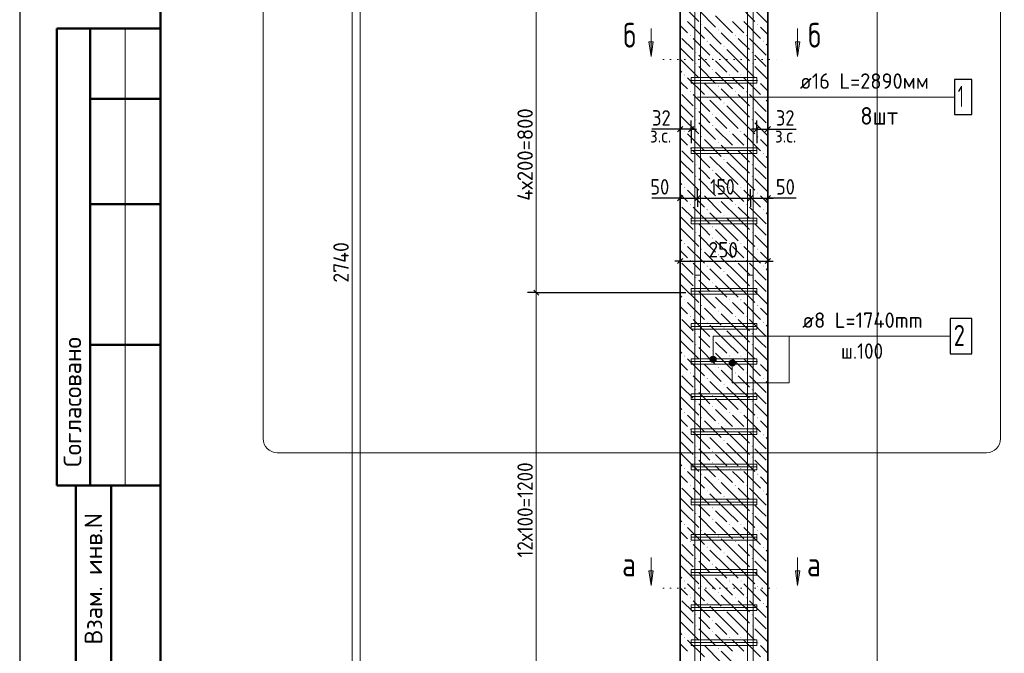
# Model space of a CAD drawing. Header units: millimetres. Extents: x 0 to 50400, y 0 to 35640.
# Tile 2 of 16: x 0 to 16800, y 7932 to 18750. Entities that reach past the tile are written whole.
import ezdxf

# ---------------------------------------------------------------- set-up
doc = ezdxf.new("R2010")
doc.units = ezdxf.units.MM
doc.linetypes.add('______2', pattern=[324, 240, -84])
doc.linetypes.add('______9', pattern=[120, 0, -120])
for name, color, linetype, lineweight in [('Standard', 7, 'Continuous', 25), ('Выпуски арматуры Г-обр.', 52, 'Continuous', 25), ('ЖБ Пилон', 7, 'Continuous', 35), ('Общий01', 7, 'Continuous', 13), ('Позиционная метка диаметр_ шаг', 7, 'Continuous', 13), ('Позиционная метка линия выноска', 7, 'Continuous', 13), ('Размерная линия_ общее', 7, 'Continuous', 13), ('Узлы символ', 7, 'Continuous', 25)]:
    doc.layers.add(name, color=color, linetype=linetype, lineweight=lineweight)
doc.layers.add('Размерная выноска', color=7, linetype='Continuous')
doc.layers.add('Стена фоновая арматура Х1', color=7, linetype='______2', true_color=0xa0a0a0)
doc.layers.add('Стена Хомут', color=7, linetype='______2', true_color=0xa0a0a0)
doc.styles.add('ISOCPEUR', font='txt')

msp = doc.modelspace()

# ---------------------------------------------------------------- hatches: boundary and pattern name
at = {"layer": 'ЖБ Пилон', "linetype": 'Continuous', "lineweight": 18, "transparency": 33554687}
for points in [[(11626, 18671), (11634, 18679), (11641, 18671), (11634, 18663)], [(12586, 18671), (12594, 18679), (12601, 18671), (12594, 18663)], [(11434, 18479), (11442, 18487), (11449, 18479), (11442, 18471)], [(11914, 18575), (11922, 18583), (11929, 18575), (11922, 18567)], [(12202, 18479), (12210, 18487), (12217, 18479), (12210, 18471)], [(12394, 18479), (12402, 18487), (12409, 18479), (12402, 18471)], [(11722, 18383), (11730, 18391), (11737, 18383), (11730, 18375)], [(12682, 18383), (12690, 18391), (12697, 18383), (12690, 18375)], [(11530, 18191), (11538, 18199), (11545, 18191), (11538, 18183)], [(12010, 18287), (12018, 18295), (12025, 18287), (12018, 18279)], [(12490, 18191), (12498, 18199), (12505, 18191), (12498, 18183)], [(11530, 17999), (11538, 18007), (11545, 17999), (11538, 17991)], [(11818, 18095), (11826, 18103), (11833, 18095), (11826, 18087)], [(12490, 17999), (12498, 18007), (12505, 17999), (12498, 17991)], [(11338, 17807), (11346, 17815), (11353, 17807), (11346, 17799)], [(11818, 17903), (11826, 17911), (11833, 17903), (11826, 17895)], [(12106, 17807), (12114, 17815), (12121, 17807), (12114, 17799)], [(12298, 17807), (12306, 17815), (12313, 17807), (12306, 17799)], [(11626, 17711), (11634, 17719), (11641, 17711), (11634, 17703)], [(12586, 17711), (12594, 17719), (12601, 17711), (12594, 17703)], [(11434, 17519), (11442, 17527), (11449, 17519), (11442, 17511)], [(11914, 17615), (11922, 17623), (11929, 17615), (11922, 17607)], [(12202, 17519), (12210, 17527), (12217, 17519), (12210, 17511)], [(12394, 17519), (12402, 17527), (12409, 17519), (12402, 17511)], [(11722, 17423), (11730, 17431), (11737, 17423), (11730, 17415)], [(12010, 17327), (12018, 17335), (12025, 17327), (12018, 17319)], [(12682, 17423), (12690, 17431), (12697, 17423), (12690, 17415)], [(11530, 17231), (11538, 17239), (11545, 17231), (11538, 17223)], [(11818, 17135), (11826, 17143), (11833, 17135), (11826, 17127)], [(12490, 17231), (12498, 17239), (12505, 17231), (12498, 17223)], [(11530, 17039), (11538, 17047), (11545, 17039), (11538, 17031)], [(12490, 17039), (12498, 17047), (12505, 17039), (12498, 17031)], [(11338, 16847), (11346, 16855), (11353, 16847), (11346, 16839)], [(11818, 16943), (11826, 16951), (11833, 16943), (11826, 16935)], [(12106, 16847), (12114, 16855), (12121, 16847), (12114, 16839)], [(12298, 16847), (12306, 16855), (12313, 16847), (12306, 16839)], [(11626, 16751), (11634, 16759), (11641, 16751), (11634, 16743)], [(11914, 16655), (11922, 16663), (11929, 16655), (11922, 16647)], [(12586, 16751), (12594, 16759), (12601, 16751), (12594, 16743)], [(11434, 16559), (11442, 16567), (11449, 16559), (11442, 16551)], [(11722, 16463), (11730, 16471), (11737, 16463), (11730, 16455)], [(12202, 16559), (12210, 16567), (12217, 16559), (12210, 16551)], [(12394, 16559), (12402, 16567), (12409, 16559), (12402, 16551)], [(12682, 16463), (12690, 16471), (12697, 16463), (12690, 16455)], [(12010, 16367), (12018, 16375), (12025, 16367), (12018, 16359)], [(11530, 16271), (11538, 16279), (11545, 16271), (11538, 16263)], [(11818, 16175), (11826, 16183), (11833, 16175), (11826, 16167)], [(12490, 16271), (12498, 16279), (12505, 16271), (12498, 16263)], [(11530, 16079), (11538, 16087), (11545, 16079), (11538, 16071)], [(11818, 15983), (11826, 15991), (11833, 15983), (11826, 15975)], [(12490, 16079), (12498, 16087), (12505, 16079), (12498, 16071)], [(11338, 15887), (11346, 15895), (11353, 15887), (11346, 15879)], [(11626, 15791), (11634, 15799), (11641, 15791), (11634, 15783)], [(12106, 15887), (12114, 15895), (12121, 15887), (12114, 15879)], [(12298, 15887), (12306, 15895), (12313, 15887), (12306, 15879)], [(12586, 15791), (12594, 15799), (12601, 15791), (12594, 15783)], [(11914, 15695), (11922, 15703), (11929, 15695), (11922, 15687)], [(11434, 15599), (11442, 15607), (11449, 15599), (11442, 15591)], [(11722, 15503), (11730, 15511), (11737, 15503), (11730, 15495)], [(12202, 15599), (12210, 15607), (12217, 15599), (12210, 15591)], [(12394, 15599), (12402, 15607), (12409, 15599), (12402, 15591)], [(12682, 15503), (12690, 15511), (12697, 15503), (12690, 15495)], [(11530, 15311), (11538, 15319), (11545, 15311), (11538, 15303)], [(12010, 15407), (12018, 15415), (12025, 15407), (12018, 15399)], [(12490, 15311), (12498, 15319), (12505, 15311), (12498, 15303)], [(11530, 15119), (11538, 15127), (11545, 15119), (11538, 15111)], [(11818, 15215), (11826, 15223), (11833, 15215), (11826, 15207)], [(12490, 15119), (12498, 15127), (12505, 15119), (12498, 15111)], [(11818, 15023), (11826, 15031), (11833, 15023), (11826, 15015)], [(11338, 14927), (11346, 14935), (11353, 14927), (11346, 14919)], [(11626, 14831), (11634, 14839), (11641, 14831), (11634, 14823)], [(12106, 14927), (12114, 14935), (12121, 14927), (12114, 14919)], [(12298, 14927), (12306, 14935), (12313, 14927), (12306, 14919)], [(12586, 14831), (12594, 14839), (12601, 14831), (12594, 14823)], [(11434, 14639), (11442, 14647), (11449, 14639), (11442, 14631)], [(11914, 14735), (11922, 14743), (11929, 14735), (11922, 14727)], [(12202, 14639), (12210, 14647), (12217, 14639), (12210, 14631)], [(12394, 14639), (12402, 14647), (12409, 14639), (12402, 14631)], [(11722, 14543), (11730, 14551), (11737, 14543), (11730, 14535)], [(12010, 14447), (12018, 14455), (12025, 14447), (12018, 14439)], [(12682, 14543), (12690, 14551), (12697, 14543), (12690, 14535)], [(11530, 14351), (11538, 14359), (11545, 14351), (11538, 14343)], [(12490, 14351), (12498, 14359), (12505, 14351), (12498, 14343)], [(11530, 14159), (11538, 14167), (11545, 14159), (11538, 14151)], [(11818, 14255), (11826, 14263), (11833, 14255), (11826, 14247)], [(12490, 14159), (12498, 14167), (12505, 14159), (12498, 14151)], [(11338, 13967), (11346, 13975), (11353, 13967), (11346, 13959)], [(11818, 14063), (11826, 14071), (11833, 14063), (11826, 14055)], [(12106, 13967), (12114, 13975), (12121, 13967), (12114, 13959)], [(12298, 13967), (12306, 13975), (12313, 13967), (12306, 13959)], [(11626, 13871), (11634, 13879), (11641, 13871), (11634, 13863)], [(11914, 13775), (11922, 13783), (11929, 13775), (11922, 13767)], [(12586, 13871), (12594, 13879), (12601, 13871), (12594, 13863)], [(11434, 13679), (11442, 13687), (11449, 13679), (11442, 13671)], [(12202, 13679), (12210, 13687), (12217, 13679), (12210, 13671)], [(12394, 13679), (12402, 13687), (12409, 13679), (12402, 13671)], [(11722, 13583), (11730, 13591), (11737, 13583), (11730, 13575)], [(12010, 13487), (12018, 13495), (12025, 13487), (12018, 13479)], [(12682, 13583), (12690, 13591), (12697, 13583), (12690, 13575)], [(11530, 13391), (11538, 13399), (11545, 13391), (11538, 13383)], [(11818, 13295), (11826, 13303), (11833, 13295), (11826, 13287)], [(12490, 13391), (12498, 13399), (12505, 13391), (12498, 13383)], [(11530, 13199), (11538, 13207), (11545, 13199), (11538, 13191)], [(11818, 13103), (11826, 13111), (11833, 13103), (11826, 13095)], [(12490, 13199), (12498, 13207), (12505, 13199), (12498, 13191)], [(11338, 13007), (11346, 13015), (11353, 13007), (11346, 12999)], [(12106, 13007), (12114, 13015), (12121, 13007), (12114, 12999)], [(12298, 13007), (12306, 13015), (12313, 13007), (12306, 12999)], [(11626, 12911), (11634, 12919), (11641, 12911), (11634, 12903)], [(11914, 12815), (11922, 12823), (11929, 12815), (11922, 12807)], [(12586, 12911), (12594, 12919), (12601, 12911), (12594, 12903)], [(11434, 12719), (11442, 12727), (11449, 12719), (11442, 12711)], [(11722, 12623), (11730, 12631), (11737, 12623), (11730, 12615)], [(12202, 12719), (12210, 12727), (12217, 12719), (12210, 12711)], [(12394, 12719), (12402, 12727), (12409, 12719), (12402, 12711)], [(12682, 12623), (12690, 12631), (12697, 12623), (12690, 12615)], [(11530, 12431), (11538, 12439), (11545, 12431), (11538, 12423)], [(12010, 12527), (12018, 12535), (12025, 12527), (12018, 12519)], [(12490, 12431), (12498, 12439), (12505, 12431), (12498, 12423)], [(11818, 12335), (11826, 12343), (11833, 12335), (11826, 12327)], [(11530, 12239), (11538, 12247), (11545, 12239), (11538, 12231)], [(11818, 12143), (11826, 12151), (11833, 12143), (11826, 12135)], [(12490, 12239), (12498, 12247), (12505, 12239), (12498, 12231)], [(11338, 12047), (11346, 12055), (11353, 12047), (11346, 12039)], [(11626, 11951), (11634, 11959), (11641, 11951), (11634, 11943)], [(12106, 12047), (12114, 12055), (12121, 12047), (12114, 12039)], [(12298, 12047), (12306, 12055), (12313, 12047), (12306, 12039)], [(12586, 11951), (12594, 11959), (12601, 11951), (12594, 11943)], [(11434, 11759), (11442, 11767), (11449, 11759), (11442, 11751)], [(11914, 11855), (11922, 11863), (11929, 11855), (11922, 11847)], [(12202, 11759), (12210, 11767), (12217, 11759), (12210, 11751)], [(12394, 11759), (12402, 11767), (12409, 11759), (12402, 11751)], [(11722, 11663), (11730, 11671), (11737, 11663), (11730, 11655)], [(12682, 11663), (12690, 11671), (12697, 11663), (12690, 11655)], [(11530, 11471), (11538, 11479), (11545, 11471), (11538, 11463)], [(12010, 11567), (12018, 11575), (12025, 11567), (12018, 11559)], [(12490, 11471), (12498, 11479), (12505, 11471), (12498, 11463)], [(11530, 11279), (11538, 11287), (11545, 11279), (11538, 11271)], [(11818, 11375), (11826, 11383), (11833, 11375), (11826, 11367)], [(12490, 11279), (12498, 11287), (12505, 11279), (12498, 11271)], [(11338, 11087), (11346, 11095), (11353, 11087), (11346, 11079)], [(11818, 11183), (11826, 11191), (11833, 11183), (11826, 11175)], [(12106, 11087), (12114, 11095), (12121, 11087), (12114, 11079)], [(12298, 11087), (12306, 11095), (12313, 11087), (12306, 11079)], [(11626, 10991), (11634, 10999), (11641, 10991), (11634, 10983)], [(12586, 10991), (12594, 10999), (12601, 10991), (12594, 10983)], [(11434, 10799), (11442, 10807), (11449, 10799), (11442, 10791)], [(11914, 10895), (11922, 10903), (11929, 10895), (11922, 10887)], [(12202, 10799), (12210, 10807), (12217, 10799), (12210, 10791)], [(12394, 10799), (12402, 10807), (12409, 10799), (12402, 10791)], [(11722, 10703), (11730, 10711), (11737, 10703), (11730, 10695)], [(12010, 10607), (12018, 10615), (12025, 10607), (12018, 10599)], [(12682, 10703), (12690, 10711), (12697, 10703), (12690, 10695)], [(11530, 10511), (11538, 10519), (11545, 10511), (11538, 10503)], [(11818, 10415), (11826, 10423), (11833, 10415), (11826, 10407)], [(12490, 10511), (12498, 10519), (12505, 10511), (12498, 10503)], [(11530, 10319), (11538, 10327), (11545, 10319), (11538, 10311)], [(12490, 10319), (12498, 10327), (12505, 10319), (12498, 10311)], [(11338, 10127), (11346, 10135), (11353, 10127), (11346, 10119)], [(11818, 10223), (11826, 10231), (11833, 10223), (11826, 10215)], [(12106, 10127), (12114, 10135), (12121, 10127), (12114, 10119)], [(12298, 10127), (12306, 10135), (12313, 10127), (12306, 10119)], [(11626, 10031), (11634, 10039), (11641, 10031), (11634, 10023)], [(11914, 9935), (11922, 9943), (11929, 9935), (11922, 9927)], [(12586, 10031), (12594, 10039), (12601, 10031), (12594, 10023)], [(11434, 9839), (11442, 9847), (11449, 9839), (11442, 9831)], [(11722, 9743), (11730, 9751), (11737, 9743), (11730, 9735)], [(12202, 9839), (12210, 9847), (12217, 9839), (12210, 9831)], [(12394, 9839), (12402, 9847), (12409, 9839), (12402, 9831)], [(12682, 9743), (12690, 9751), (12697, 9743), (12690, 9735)], [(12010, 9647), (12018, 9655), (12025, 9647), (12018, 9639)], [(11530, 9551), (11538, 9559), (11545, 9551), (11538, 9543)], [(11818, 9455), (11826, 9463), (11833, 9455), (11826, 9447)], [(12490, 9551), (12498, 9559), (12505, 9551), (12498, 9543)], [(11530, 9359), (11538, 9367), (11545, 9359), (11538, 9351)], [(11818, 9263), (11826, 9271), (11833, 9263), (11826, 9255)], [(12490, 9359), (12498, 9367), (12505, 9359), (12498, 9351)], [(11338, 9167), (11346, 9175), (11353, 9167), (11346, 9159)], [(11626, 9071), (11634, 9079), (11641, 9071), (11634, 9063)], [(12106, 9167), (12114, 9175), (12121, 9167), (12114, 9159)], [(12298, 9167), (12306, 9175), (12313, 9167), (12306, 9159)], [(12586, 9071), (12594, 9079), (12601, 9071), (12594, 9063)], [(11914, 8975), (11922, 8983), (11929, 8975), (11922, 8967)], [(11434, 8879), (11442, 8887), (11449, 8879), (11442, 8871)], [(11722, 8783), (11730, 8791), (11737, 8783), (11730, 8775)], [(12202, 8879), (12210, 8887), (12217, 8879), (12210, 8871)], [(12394, 8879), (12402, 8887), (12409, 8879), (12402, 8871)], [(12682, 8783), (12690, 8791), (12697, 8783), (12690, 8775)], [(11530, 8591), (11538, 8599), (11545, 8591), (11538, 8583)], [(12010, 8687), (12018, 8695), (12025, 8687), (12018, 8679)], [(12490, 8591), (12498, 8599), (12505, 8591), (12498, 8583)], [(11530, 8399), (11538, 8407), (11545, 8399), (11538, 8391)], [(11818, 8495), (11826, 8503), (11833, 8495), (11826, 8487)], [(12490, 8399), (12498, 8407), (12505, 8399), (12498, 8391)], [(11818, 8303), (11826, 8311), (11833, 8303), (11826, 8295)], [(11338, 8207), (11346, 8215), (11353, 8207), (11346, 8199)], [(11626, 8111), (11634, 8119), (11641, 8111), (11634, 8103)], [(12106, 8207), (12114, 8215), (12121, 8207), (12114, 8199)], [(12298, 8207), (12306, 8215), (12313, 8207), (12306, 8199)], [(12586, 8111), (12594, 8119), (12601, 8111), (12594, 8103)], [(11914, 8015), (11922, 8023), (11929, 8015), (11922, 8007)]]:
    msp.add_hatch(color=7, dxfattribs=at).paths.add_polyline_path(points, flags=16)
at = {"layer": 'Позиционная метка линия выноска', "linetype": 'Continuous', "lineweight": 13, "transparency": 33554687}
for points in [[(11878, 12977), (11785, 12977), (11777, 12950)], [(11878, 12977), (11777, 12950), (11885, 12950)], [(11885, 12950), (11777, 12950), (11785, 12923)], [(11858, 12996), (11804, 12996), (11785, 12977)], [(11858, 12996), (11785, 12977), (11878, 12977)], [(11885, 12950), (11785, 12923), (11878, 12923)], [(11804, 12996), (11858, 12996), (11831, 13004)], [(12131, 12936), (12185, 12936), (12158, 12944)], [(11878, 12923), (11785, 12923), (11804, 12903)], [(11878, 12923), (11804, 12903), (11858, 12903)], [(11858, 12903), (11804, 12903), (11831, 12896)], [(12104, 12890), (12212, 12890), (12205, 12917)], [(12104, 12890), (12205, 12917), (12112, 12917)], [(12112, 12863), (12212, 12890), (12104, 12890)], [(12112, 12917), (12205, 12917), (12185, 12936)], [(12112, 12917), (12185, 12936), (12131, 12936)], [(12112, 12863), (12205, 12863), (12212, 12890)], [(12131, 12843), (12205, 12863), (12112, 12863)], [(12131, 12843), (12185, 12843), (12205, 12863)], [(12185, 12843), (12131, 12843), (12158, 12836)]]:
    msp.add_hatch(color=7, dxfattribs=at).paths.add_polyline_path(points)
at = {"layer": 'Узлы символ', "linetype": 'Continuous', "lineweight": 13, "transparency": 33554687}
for points in [[(10809, 18372), (10773, 18120), (10737, 18372)], [(13310, 18372), (13274, 18120), (13238, 18372)], [(10809, 9342), (10773, 9090), (10737, 9342)], [(13310, 9342), (13274, 9090), (13238, 9342)]]:
    msp.add_hatch(color=7, dxfattribs=at).paths.add_polyline_path(points, flags=16)

# ---------------------------------------------------------------- linework, layer by layer
at = {"layer": 'Standard', "color": 7, "linetype": 'Continuous', "lineweight": 25, "transparency": 33554687}
for p, q in [((2400, 35040), (2400, 1270)), ((11312, 16926), (11222, 16836)), ((11504, 16926), (11414, 16836)), ((12530, 16836), (12620, 16926)), ((12722, 16836), (12812, 16926)), ((11222, 15659), (11312, 15749)), ((11522, 15659), (11612, 15749)), ((12422, 15659), (12512, 15749)), ((12722, 15659), (12812, 15749)), ((11222, 14585), (11312, 14675)), ((12722, 14585), (12812, 14675))]:
    msp.add_line(p, q, dxfattribs=at)
at = {"layer": 'Standard', "color": 7, "linetype": 'Continuous', "lineweight": 50, "transparency": 33554687}
for p, q in [((7, 18600), (0, 18600)), ((2400, 18600), (632, 18600)), ((632, 18600), (632, 10800)), ((632, 18600), (632, 10800)), ((1200, 18600), (1200, 10800)), ((2400, 17400), (1200, 17400)), ((2400, 15600), (1200, 15600)), ((2400, 13200), (1200, 13200)), ((0, 10800), (7, 10800)), ((632, 10800), (2400, 10800)), ((960, 600), (960, 10800)), ((960, 600), (960, 10800)), ((1560, 600), (1560, 10800))]:
    msp.add_line(p, q, dxfattribs=at)
at = {"layer": 'Standard', "color": 7, "linetype": 'Continuous', "lineweight": 13, "transparency": 33554687}
msp.add_line((1800, 18600), (1800, 10800), dxfattribs=at)
at = {"layer": 'Standard', "color": 7, "linetype": 'Continuous', "lineweight": -3, "transparency": 33554687}
for p, q in [((11267, 16881), (11267, 17031)), ((11459, 16881), (11459, 17031)), ((12575, 16881), (12575, 17031)), ((12767, 16881), (12767, 17031)), ((11267, 16881), (11177, 16881)), ((11267, 16881), (11267, 16731)), ((11267, 16881), (11267, 16881)), ((11459, 16881), (11267, 16881)), ((11459, 16881), (11459, 16731)), ((11459, 16881), (11459, 16640)), ((11459, 16881), (11549, 16881)), ((12575, 16881), (12485, 16881)), ((12575, 16881), (12575, 16731)), ((12575, 16881), (12575, 16640)), ((12767, 16881), (12767, 16731)), ((12767, 16881), (12767, 16881)), ((12767, 16881), (12857, 16881)), ((11267, 15704), (11267, 15854)), ((11567, 15704), (11567, 15854)), ((12467, 15704), (12467, 15854)), ((12767, 15704), (12767, 15854)), ((11267, 15704), (11177, 15704)), ((11267, 15704), (11267, 15554)), ((11267, 15704), (11267, 15704)), ((11267, 15704), (11567, 15704)), ((11567, 15704), (11567, 15554)), ((11567, 15704), (11567, 15704)), ((11567, 15704), (12467, 15704)), ((12467, 15704), (12467, 15554)), ((12467, 15704), (12467, 15703)), ((12467, 15704), (12767, 15704)), ((12767, 15704), (12767, 15554)), ((12767, 15704), (12767, 15704)), ((12767, 15704), (12857, 15704)), ((11267, 14630), (11177, 14630)), ((11267, 14630), (11267, 14780)), ((11267, 14630), (11267, 14480)), ((12767, 14630), (12767, 14780)), ((12767, 14630), (12767, 14480)), ((12767, 14630), (12857, 14630))]:
    msp.add_line(p, q, dxfattribs=at)
at = {"layer": 'Standard', "color": 7, "linetype": 'Continuous', "lineweight": 25, "transparency": 33554687}
msp.add_lwpolyline([(0, 0), (50400, 0), (50400, 35640), (0, 35640), (0, 0)], close=True, dxfattribs=at)
at = {"layer": 'Standard', "color": 7, "linetype": 'Continuous', "lineweight": 50, "transparency": 33554687}
msp.add_lwpolyline([(2400, 35040), (49800, 35040), (49800, 600), (2400, 600), (2400, 35040)], close=True, dxfattribs=at)
at = {"layer": 'Standard', "color": 254, "linetype": 'Continuous', "lineweight": 18, "true_color": 0xc4c4ff, "transparency": 33554687}
msp.add_lwpolyline([(5811, 2282), (14631, 2282), (14631, 32789), (5811, 32789), (5811, 2282)], dxfattribs=at)
at = {"layer": 'Standard', "color": 7, "linetype": 'Continuous', "lineweight": -3, "transparency": 33554687}
for points in [[(12575, 16881), (12742, 16881), (12742, 16881), (12767, 16881)], [(11267, 14630), (11592, 14630), (11592, 14630), (12767, 14630)]]:
    msp.add_lwpolyline(points, dxfattribs=at)
at = {"layer": 'Выпуски арматуры Г-обр.', "color": 251, "linetype": '______2', "lineweight": 13, "true_color": 0x656565, "transparency": 33554687}
for points in [[(11615, 14390), (11615, 4843), (11607, 4783), (11586, 4720), (11554, 4662), (11514, 4615), (11467, 4575), (11409, 4543), (11346, 4522), (11286, 4514), (9155, 4514), (9155, 4610), (11280, 4610), (11325, 4616), (11370, 4631), (11412, 4654), (11446, 4683), (11475, 4717), (11498, 4759), (11513, 4804), (11519, 4849), (11519, 14390), (11615, 14390)], [(11615, 14390), (11615, 4843), (11607, 4783), (11586, 4720), (11554, 4662), (11514, 4615), (11467, 4575), (11409, 4543), (11346, 4522), (11286, 4514), (9155, 4514), (9155, 4610), (11280, 4610), (11325, 4616), (11370, 4631), (11412, 4654), (11446, 4683), (11475, 4717), (11498, 4759), (11513, 4804), (11519, 4849), (11519, 14390), (11615, 14390)], [(12515, 14390), (12515, 4843), (12507, 4783), (12486, 4720), (12454, 4662), (12414, 4615), (12367, 4575), (12309, 4543), (12246, 4522), (12186, 4514), (10063, 4514), (10063, 4610), (12179, 4610), (12225, 4616), (12270, 4631), (12312, 4654), (12346, 4683), (12375, 4717), (12398, 4759), (12413, 4804), (12419, 4849), (12419, 14390), (12515, 14390)], [(12515, 14390), (12515, 4843), (12507, 4783), (12486, 4720), (12454, 4662), (12414, 4615), (12367, 4575), (12309, 4543), (12246, 4522), (12186, 4514), (10063, 4514), (10063, 4610), (12179, 4610), (12225, 4616), (12270, 4631), (12312, 4654), (12346, 4683), (12375, 4717), (12398, 4759), (12413, 4804), (12419, 4849), (12419, 14390), (12515, 14390)]]:
    msp.add_lwpolyline(points, dxfattribs=at)
at = {"layer": 'ЖБ Пилон', "color": 7, "linetype": 'Continuous', "lineweight": 35, "transparency": 33554687}
for p, q in [((11267, 22850), (11267, 6410)), ((12767, 6410), (12767, 22850))]:
    msp.add_line(p, q, dxfattribs=at)
at = {"layer": 'ЖБ Пилон', "color": 9, "linetype": 'Continuous', "lineweight": 18, "true_color": 0xc7c7c7, "transparency": 33554687}
for p, q in [((11298, 19007), (11586, 18719)), ((12258, 19007), (12546, 18719)), ((11586, 18911), (11874, 18623)), ((12546, 18911), (12767, 18689)), ((11298, 18623), (11267, 18653)), ((11394, 18719), (11682, 18431)), ((11874, 18815), (12162, 18527)), ((12258, 18623), (12162, 18719)), ((12354, 18719), (12642, 18431)), ((11394, 18527), (11298, 18623)), ((11682, 18623), (11970, 18335)), ((12258, 18239), (11970, 18527)), ((12354, 18527), (12258, 18623)), ((12642, 18623), (12767, 18497)), ((11298, 18431), (11490, 18239)), ((11490, 18431), (11778, 18143)), ((12066, 18047), (11778, 18335)), ((12258, 18431), (12450, 18239)), ((12450, 18431), (12738, 18143)), ((12767, 18305), (12738, 18335)), ((11298, 18239), (11267, 18269)), ((11298, 18239), (11490, 18047)), ((12066, 18239), (12258, 18047)), ((12258, 18239), (12450, 18047)), ((11267, 18077), (11298, 18047)), ((11298, 18047), (11586, 17759)), ((11682, 18047), (11586, 18143)), ((11778, 17951), (11682, 18047)), ((11874, 18047), (12066, 17855)), ((12066, 18047), (12258, 17855)), ((12258, 18047), (12546, 17759)), ((12642, 18047), (12546, 18143)), ((12738, 17951), (12642, 18047)), ((11267, 17885), (11298, 17855)), ((11586, 17951), (11874, 17663)), ((11874, 17855), (12162, 17567)), ((12546, 17951), (12767, 17729)), ((11298, 17663), (11267, 17693)), ((11394, 17567), (11298, 17663)), ((11394, 17759), (11682, 17471)), ((11682, 17663), (11970, 17375)), ((12258, 17663), (12162, 17759)), ((12354, 17567), (12258, 17663)), ((12354, 17759), (12642, 17471)), ((12642, 17663), (12767, 17537)), ((12258, 17279), (11970, 17567)), ((11298, 17279), (11267, 17309)), ((11298, 17471), (11490, 17279)), ((11490, 17471), (11778, 17183)), ((12066, 17087), (11778, 17375)), ((12258, 17471), (12450, 17279)), ((12450, 17471), (12738, 17183)), ((12767, 17345), (12738, 17375)), ((11298, 17279), (11490, 17087)), ((11682, 17087), (11586, 17183)), ((12066, 17279), (12258, 17087)), ((12258, 17279), (12450, 17087)), ((12642, 17087), (12546, 17183)), ((11267, 17117), (11298, 17087)), ((11298, 17087), (11586, 16799)), ((11586, 16991), (11874, 16703)), ((11778, 16991), (11682, 17087)), ((11874, 17087), (12066, 16895)), ((12066, 17087), (12258, 16895)), ((12258, 17087), (12546, 16799)), ((12546, 16991), (12767, 16769)), ((12738, 16991), (12642, 17087)), ((11267, 16925), (11298, 16895)), ((11874, 16895), (12162, 16607)), ((11298, 16703), (11267, 16733)), ((11394, 16607), (11298, 16703)), ((11394, 16799), (11682, 16511)), ((11682, 16703), (11970, 16415)), ((12258, 16703), (12162, 16799)), ((12354, 16607), (12258, 16703)), ((12354, 16799), (12642, 16511)), ((12642, 16703), (12767, 16577)), ((11298, 16511), (11490, 16319)), ((11490, 16511), (11778, 16223)), ((12258, 16319), (11970, 16607)), ((12258, 16511), (12450, 16319)), ((12450, 16511), (12738, 16223)), ((11298, 16319), (11267, 16349)), ((11298, 16319), (11490, 16127)), ((12066, 16127), (11778, 16415)), ((12066, 16319), (12258, 16127)), ((12258, 16319), (12450, 16127)), ((12767, 16385), (12738, 16415)), ((11267, 16157), (11298, 16127)), ((11682, 16127), (11586, 16223)), ((12642, 16127), (12546, 16223)), ((11267, 15965), (11298, 15935)), ((11298, 16127), (11586, 15839)), ((11586, 16031), (11874, 15743)), ((11778, 16031), (11682, 16127)), ((11874, 16127), (12066, 15935)), ((12066, 16127), (12258, 15935)), ((12258, 16127), (12546, 15839)), ((12546, 16031), (12767, 15809)), ((12738, 16031), (12642, 16127)), ((11394, 15839), (11682, 15551)), ((11874, 15935), (12162, 15647)), ((12258, 15743), (12162, 15839)), ((12354, 15839), (12642, 15551)), ((11298, 15743), (11267, 15773)), ((11394, 15647), (11298, 15743)), ((11682, 15743), (11970, 15455)), ((12258, 15359), (11970, 15647)), ((12354, 15647), (12258, 15743)), ((12642, 15743), (12767, 15617)), ((11298, 15551), (11490, 15359)), ((11490, 15551), (11778, 15263)), ((12258, 15551), (12450, 15359)), ((12450, 15551), (12738, 15263)), ((11298, 15359), (11267, 15389)), ((11298, 15359), (11490, 15167)), ((12066, 15167), (11778, 15455)), ((12066, 15359), (12258, 15167)), ((12258, 15359), (12450, 15167)), ((12767, 15425), (12738, 15455)), ((11267, 15197), (11298, 15167)), ((11298, 15167), (11586, 14879)), ((11682, 15167), (11586, 15263)), ((11778, 15071), (11682, 15167)), ((11874, 15167), (12066, 14975)), ((12066, 15167), (12258, 14975)), ((12258, 15167), (12546, 14879)), ((12642, 15167), (12546, 15263)), ((12738, 15071), (12642, 15167)), ((11267, 15005), (11298, 14975)), ((11586, 15071), (11874, 14783)), ((11874, 14975), (12162, 14687)), ((12546, 15071), (12767, 14849)), ((11298, 14783), (11267, 14813)), ((11394, 14879), (11682, 14591)), ((12258, 14783), (12162, 14879)), ((12354, 14879), (12642, 14591)), ((11394, 14687), (11298, 14783)), ((11682, 14783), (11970, 14495)), ((12258, 14399), (11970, 14687)), ((12354, 14687), (12258, 14783)), ((12642, 14783), (12767, 14657)), ((11298, 14591), (11490, 14399)), ((11490, 14591), (11778, 14303)), ((12066, 14207), (11778, 14495)), ((12258, 14591), (12450, 14399)), ((12450, 14591), (12738, 14303)), ((12767, 14465), (12738, 14495)), ((11298, 14399), (11267, 14429)), ((11298, 14399), (11490, 14207)), ((11682, 14207), (11586, 14303)), ((12066, 14399), (12258, 14207)), ((12258, 14399), (12450, 14207)), ((12642, 14207), (12546, 14303)), ((11267, 14237), (11298, 14207)), ((11298, 14207), (11586, 13919)), ((11778, 14111), (11682, 14207)), ((11874, 14207), (12066, 14015)), ((12066, 14207), (12258, 14015)), ((12258, 14207), (12546, 13919)), ((12738, 14111), (12642, 14207)), ((11267, 14045), (11298, 14015)), ((11586, 14111), (11874, 13823)), ((11874, 14015), (12162, 13727)), ((12546, 14111), (12767, 13889)), ((11298, 13823), (11267, 13853)), ((11394, 13727), (11298, 13823)), ((11394, 13919), (11682, 13631)), ((11682, 13823), (11970, 13535)), ((12258, 13823), (12162, 13919)), ((12354, 13727), (12258, 13823)), ((12354, 13919), (12642, 13631)), ((12642, 13823), (12767, 13697)), ((11298, 13631), (11490, 13439)), ((11490, 13631), (11778, 13343)), ((12258, 13439), (11970, 13727)), ((12258, 13631), (12450, 13439)), ((12450, 13631), (12738, 13343)), ((11298, 13439), (11267, 13469)), ((12066, 13247), (11778, 13535)), ((12767, 13505), (12738, 13535)), ((11267, 13277), (11298, 13247)), ((11298, 13439), (11490, 13247)), ((11682, 13247), (11586, 13343)), ((12066, 13439), (12258, 13247)), ((12258, 13439), (12450, 13247)), ((12642, 13247), (12546, 13343)), ((11298, 13247), (11586, 12959)), ((11586, 13151), (11874, 12863)), ((11778, 13151), (11682, 13247)), ((11874, 13247), (12066, 13055)), ((12066, 13247), (12258, 13055)), ((12258, 13247), (12546, 12959)), ((12546, 13151), (12767, 12929)), ((12738, 13151), (12642, 13247)), ((11267, 13085), (11298, 13055)), ((11394, 12959), (11682, 12671)), ((11874, 13055), (12162, 12767)), ((12258, 12863), (12162, 12959)), ((12354, 12959), (12642, 12671)), ((11298, 12863), (11267, 12893)), ((11394, 12767), (11298, 12863)), ((11682, 12863), (11970, 12575)), ((12354, 12767), (12258, 12863)), ((12642, 12863), (12767, 12737)), ((11298, 12671), (11490, 12479)), ((11490, 12671), (11778, 12383)), ((12258, 12479), (11970, 12767)), ((12258, 12671), (12450, 12479)), ((12450, 12671), (12738, 12383)), ((11298, 12479), (11267, 12509)), ((11298, 12479), (11490, 12287)), ((12066, 12287), (11778, 12575)), ((12066, 12479), (12258, 12287)), ((12258, 12479), (12450, 12287)), ((12767, 12545), (12738, 12575)), ((11267, 12317), (11298, 12287)), ((11298, 12287), (11586, 11999)), ((11682, 12287), (11586, 12383)), ((11778, 12191), (11682, 12287)), ((11874, 12287), (12066, 12095)), ((12066, 12287), (12258, 12095)), ((12258, 12287), (12546, 11999)), ((12642, 12287), (12546, 12383)), ((12738, 12191), (12642, 12287)), ((11267, 12125), (11298, 12095)), ((11586, 12191), (11874, 11903)), ((12546, 12191), (12767, 11969)), ((11298, 11903), (11267, 11933)), ((11394, 11999), (11682, 11711)), ((11874, 12095), (12162, 11807)), ((12258, 11903), (12162, 11999)), ((12354, 11999), (12642, 11711)), ((11394, 11807), (11298, 11903)), ((11682, 11903), (11970, 11615)), ((12258, 11519), (11970, 11807)), ((12354, 11807), (12258, 11903)), ((12642, 11903), (12767, 11777)), ((11298, 11711), (11490, 11519)), ((11490, 11711), (11778, 11423)), ((12066, 11327), (11778, 11615)), ((12258, 11711), (12450, 11519)), ((12450, 11711), (12738, 11423)), ((12767, 11585), (12738, 11615)), ((11298, 11519), (11267, 11549)), ((11298, 11519), (11490, 11327)), ((12066, 11519), (12258, 11327)), ((12258, 11519), (12450, 11327)), ((11267, 11357), (11298, 11327)), ((11298, 11327), (11586, 11039)), ((11682, 11327), (11586, 11423)), ((11778, 11231), (11682, 11327)), ((11874, 11327), (12066, 11135)), ((12066, 11327), (12258, 11135)), ((12258, 11327), (12546, 11039)), ((12642, 11327), (12546, 11423)), ((12738, 11231), (12642, 11327)), ((11267, 11165), (11298, 11135)), ((11586, 11231), (11874, 10943)), ((11874, 11135), (12162, 10847)), ((12546, 11231), (12767, 11009)), ((11298, 10943), (11267, 10973)), ((11394, 10847), (11298, 10943)), ((11394, 11039), (11682, 10751)), ((11682, 10943), (11970, 10655)), ((12258, 10943), (12162, 11039)), ((12354, 10847), (12258, 10943)), ((12354, 11039), (12642, 10751)), ((12642, 10943), (12767, 10817)), ((12258, 10559), (11970, 10847)), ((11298, 10559), (11267, 10589)), ((11298, 10751), (11490, 10559)), ((11490, 10751), (11778, 10463)), ((12066, 10367), (11778, 10655)), ((12258, 10751), (12450, 10559)), ((12450, 10751), (12738, 10463)), ((12767, 10625), (12738, 10655)), ((11298, 10559), (11490, 10367)), ((11682, 10367), (11586, 10463)), ((12066, 10559), (12258, 10367)), ((12258, 10559), (12450, 10367)), ((12642, 10367), (12546, 10463)), ((11267, 10397), (11298, 10367)), ((11298, 10367), (11586, 10079)), ((11586, 10271), (11874, 9983)), ((11778, 10271), (11682, 10367)), ((11874, 10367), (12066, 10175)), ((12066, 10367), (12258, 10175)), ((12258, 10367), (12546, 10079)), ((12546, 10271), (12767, 10049)), ((12738, 10271), (12642, 10367)), ((11267, 10205), (11298, 10175)), ((11874, 10175), (12162, 9887)), ((11298, 9983), (11267, 10013)), ((11394, 9887), (11298, 9983)), ((11394, 10079), (11682, 9791)), ((11682, 9983), (11970, 9695)), ((12258, 9983), (12162, 10079)), ((12354, 9887), (12258, 9983)), ((12354, 10079), (12642, 9791)), ((12642, 9983), (12767, 9857)), ((11298, 9791), (11490, 9599)), ((11490, 9791), (11778, 9503)), ((12258, 9599), (11970, 9887)), ((12258, 9791), (12450, 9599)), ((12450, 9791), (12738, 9503)), ((11298, 9599), (11267, 9629)), ((11298, 9599), (11490, 9407)), ((12066, 9407), (11778, 9695)), ((12066, 9599), (12258, 9407)), ((12258, 9599), (12450, 9407)), ((12767, 9665), (12738, 9695)), ((11267, 9437), (11298, 9407)), ((11682, 9407), (11586, 9503)), ((12642, 9407), (12546, 9503)), ((11267, 9245), (11298, 9215)), ((11298, 9407), (11586, 9119)), ((11586, 9311), (11874, 9023)), ((11778, 9311), (11682, 9407)), ((11874, 9407), (12066, 9215)), ((12066, 9407), (12258, 9215)), ((12258, 9407), (12546, 9119)), ((12546, 9311), (12767, 9089)), ((12738, 9311), (12642, 9407)), ((11394, 9119), (11682, 8831)), ((11874, 9215), (12162, 8927)), ((12258, 9023), (12162, 9119)), ((12354, 9119), (12642, 8831)), ((11298, 9023), (11267, 9053)), ((11394, 8927), (11298, 9023)), ((11682, 9023), (11970, 8735)), ((12258, 8639), (11970, 8927)), ((12354, 8927), (12258, 9023)), ((12642, 9023), (12767, 8897)), ((11298, 8831), (11490, 8639)), ((11490, 8831), (11778, 8543)), ((12258, 8831), (12450, 8639)), ((12450, 8831), (12738, 8543)), ((11298, 8639), (11267, 8669)), ((11298, 8639), (11490, 8447)), ((12066, 8447), (11778, 8735)), ((12066, 8639), (12258, 8447)), ((12258, 8639), (12450, 8447)), ((12767, 8705), (12738, 8735)), ((11267, 8477), (11298, 8447)), ((11298, 8447), (11586, 8159)), ((11682, 8447), (11586, 8543)), ((11778, 8351), (11682, 8447)), ((11874, 8447), (12066, 8255)), ((12066, 8447), (12258, 8255)), ((12258, 8447), (12546, 8159)), ((12642, 8447), (12546, 8543)), ((12738, 8351), (12642, 8447)), ((11267, 8285), (11298, 8255)), ((11586, 8351), (11874, 8063)), ((11874, 8255), (12162, 7967)), ((12546, 8351), (12767, 8129)), ((11298, 8063), (11267, 8093)), ((11394, 8159), (11682, 7871)), ((12258, 8063), (12162, 8159)), ((12354, 8159), (12642, 7871)), ((11394, 7967), (11298, 8063)), ((11682, 8063), (11970, 7775)), ((12258, 7679), (11970, 7967)), ((12354, 7967), (12258, 8063)), ((12642, 8063), (12767, 7937))]:
    msp.add_line(p, q, dxfattribs=at)
at = {"layer": 'Общий01', "color": 240, "linetype": 'Continuous', "lineweight": 18, "transparency": 33554687}
for p, q in [((4153, 11597), (4153, 32308)), ((16737, 32308), (16737, 11597)), ((16497, 11357), (4393, 11357))]:
    msp.add_line(p, q, dxfattribs=at)
for centre, start, end in [((4393, 11597), 180, 270), ((16497, 11597), 270, 0)]:
    msp.add_arc(centre, 240, start, end, dxfattribs=at)
at = {"layer": 'Позиционная метка линия выноска', "color": 7, "linetype": 'Continuous', "lineweight": 13, "transparency": 33554687}
for p, q in [((11567, 17429), (15961, 17429)), ((11777, 12950), (11777, 12950)), ((11831, 13004), (11831, 13004)), ((11885, 12950), (11885, 12950)), ((12158, 12944), (12158, 12944)), ((11831, 12896), (11831, 12896)), ((12104, 12890), (12104, 12890)), ((12158, 12836), (12158, 12836)), ((12212, 12890), (12212, 12890))]:
    msp.add_line(p, q, dxfattribs=at)
for points in [[(15889, 13348), (11831, 13348), (11831, 12950)], [(13131, 13348), (13131, 12551), (12158, 12551), (12158, 12890)]]:
    msp.add_lwpolyline(points, dxfattribs=at)
for centre in [(11831, 12950), (12158, 12890)]:
    msp.add_circle(centre, 54, dxfattribs=at)
at = {"layer": 'Размерная выноска', "color": 7, "linetype": 'Continuous', "lineweight": -3, "transparency": 33554687}
for p, q in [((11267, 16881), (10787, 16881)), ((12767, 16881), (13247, 16881)), ((11267, 15704), (10787, 15704)), ((13247, 15704), (12767, 15704))]:
    msp.add_line(p, q, dxfattribs=at)
at = {"layer": 'Размерная линия_ общее', "color": 7, "linetype": 'Continuous', "lineweight": 13, "transparency": 33554687}
for p, q in [((5675, 22850), (5675, 6410)), ((8815, 14090), (8815, 18890)), ((8815, 6890), (8815, 14090))]:
    msp.add_line(p, q, dxfattribs=at)
at = {"layer": 'Размерная линия_ общее', "color": 7, "linetype": 'Continuous', "lineweight": 25, "transparency": 33554687}
msp.add_line((8860, 14045), (8770, 14135), dxfattribs=at)
at = {"layer": 'Размерная линия_ общее', "color": 7, "linetype": 'Continuous', "lineweight": -3, "transparency": 33554687}
for q in [(8665, 14090), (8965, 14090), (11367, 14090)]:
    msp.add_line((8815, 14090), q, dxfattribs=at)
at = {"layer": 'Стена фоновая арматура Х1', "color": 7, "linetype": 'Continuous', "lineweight": 18, "transparency": 33554687}
for points in [[(11519, 6410), (11519, 23750), (11615, 23750), (11615, 6410), (11519, 6410)], [(11519, 6410), (11519, 23750), (11615, 23750), (11615, 6410), (11519, 6410)], [(12419, 6410), (12419, 23750), (12515, 23750), (12515, 6410), (12419, 6410)], [(12419, 6410), (12419, 23750), (12515, 23750), (12515, 6410), (12419, 6410)]]:
    msp.add_lwpolyline(points, dxfattribs=at)
at = {"layer": 'Стена фоновая арматура Х1', "color": 7, "linetype": 'Continuous', "lineweight": 25, "transparency": 33554687}
msp.add_lwpolyline([(15948, 17129), (16248, 17129), (16248, 17729), (15948, 17729), (15948, 17129)], dxfattribs=at)
at = {"layer": 'Стена Хомут', "color": 36, "linetype": 'Continuous', "lineweight": 13, "true_color": 0x6e3c1e, "transparency": 33554687}
for points in [[(11459, 17762), (12575, 17762), (12575, 17714), (11459, 17714), (11459, 17762)], [(11459, 17714), (12575, 17714), (12575, 17666), (11459, 17666), (11459, 17714)], [(11459, 16562), (12575, 16562), (12575, 16514), (11459, 16514), (11459, 16562)], [(11459, 16514), (12575, 16514), (12575, 16466), (11459, 16466), (11459, 16514)], [(11459, 15362), (12575, 15362), (12575, 15314), (11459, 15314), (11459, 15362)], [(11459, 15314), (12575, 15314), (12575, 15266), (11459, 15266), (11459, 15314)], [(11459, 14162), (12575, 14162), (12575, 14114), (11459, 14114), (11459, 14162)], [(11459, 14114), (12575, 14114), (12575, 14066), (11459, 14066), (11459, 14114)], [(11459, 13562), (12575, 13562), (12575, 13514), (11459, 13514), (11459, 13562)], [(11459, 13514), (12575, 13514), (12575, 13466), (11459, 13466), (11459, 13514)], [(11459, 12962), (12575, 12962), (12575, 12914), (11459, 12914), (11459, 12962)], [(11459, 12914), (12575, 12914), (12575, 12866), (11459, 12866), (11459, 12914)], [(11459, 12362), (12575, 12362), (12575, 12314), (11459, 12314), (11459, 12362)], [(11459, 12314), (12575, 12314), (12575, 12266), (11459, 12266), (11459, 12314)], [(11459, 11762), (12575, 11762), (12575, 11714), (11459, 11714), (11459, 11762)], [(11459, 11714), (12575, 11714), (12575, 11666), (11459, 11666), (11459, 11714)], [(11459, 11162), (12575, 11162), (12575, 11114), (11459, 11114), (11459, 11162)], [(11459, 11114), (12575, 11114), (12575, 11066), (11459, 11066), (11459, 11114)], [(11459, 10562), (12575, 10562), (12575, 10514), (11459, 10514), (11459, 10562)], [(11459, 10514), (12575, 10514), (12575, 10466), (11459, 10466), (11459, 10514)], [(11459, 9962), (12575, 9962), (12575, 9914), (11459, 9914), (11459, 9962)], [(11459, 9914), (12575, 9914), (12575, 9866), (11459, 9866), (11459, 9914)], [(11459, 9362), (12575, 9362), (12575, 9314), (11459, 9314), (11459, 9362)], [(11459, 9314), (12575, 9314), (12575, 9266), (11459, 9266), (11459, 9314)], [(11459, 8762), (12575, 8762), (12575, 8714), (11459, 8714), (11459, 8762)], [(11459, 8714), (12575, 8714), (12575, 8666), (11459, 8666), (11459, 8714)], [(11459, 8162), (12575, 8162), (12575, 8114), (11459, 8114), (11459, 8162)], [(11459, 8114), (12575, 8114), (12575, 8066), (11459, 8066), (11459, 8114)]]:
    msp.add_lwpolyline(points, dxfattribs=at)
at = {"layer": 'Стена Хомут', "color": 7, "linetype": 'Continuous', "lineweight": 25, "transparency": 33554687}
msp.add_lwpolyline([(15876, 13048), (16248, 13048), (16248, 13648), (15876, 13648), (15876, 13048)], dxfattribs=at)
at = {"layer": 'Узлы символ', "color": 7, "linetype": 'Continuous', "lineweight": 13, "transparency": 33554687}
for p, q in [((10773, 18120), (10773, 18600)), ((13274, 18120), (13274, 18600)), ((10773, 18120), (10737, 18372)), ((10737, 18372), (10809, 18372)), ((10773, 18372), (10773, 18390)), ((10809, 18372), (10773, 18120)), ((13274, 18120), (13238, 18372)), ((13238, 18372), (13310, 18372)), ((13274, 18372), (13274, 18390)), ((13310, 18372), (13274, 18120)), ((10773, 18120), (10773, 18120)), ((10773, 18120), (10773, 18120)), ((10773, 18120), (10773, 18120)), ((13274, 18120), (13274, 18120)), ((13274, 18120), (13274, 18120)), ((13274, 18120), (13274, 18120)), ((10773, 9090), (10773, 9570)), ((13274, 9090), (13274, 9570)), ((10773, 9090), (10737, 9342)), ((10737, 9342), (10809, 9342)), ((10773, 9342), (10773, 9360)), ((10809, 9342), (10773, 9090)), ((13274, 9090), (13238, 9342)), ((13238, 9342), (13310, 9342)), ((13274, 9342), (13274, 9360)), ((13310, 9342), (13274, 9090)), ((10773, 9090), (10773, 9090)), ((10773, 9090), (10773, 9090)), ((10773, 9090), (10773, 9090)), ((13274, 9090), (13274, 9090)), ((13274, 9090), (13274, 9090)), ((13274, 9090), (13274, 9090))]:
    msp.add_line(p, q, dxfattribs=at)
at = {"layer": 'Узлы символ', "color": 7, "linetype": '______9', "lineweight": 13, "transparency": 33554687}
for p, q in [((10987, 18073), (13027, 18073)), ((10987, 9043), (13027, 9043))]:
    msp.add_line(p, q, dxfattribs=at)

# ---------------------------------------------------------------- texts
at = {"layer": 'Standard', "color": 7, "linetype": 'Continuous', "lineweight": 25, "transparency": 33554687, "char_height": 264, "attachment_point": 7, "style": 'ISOCPEUR'}
for s, insert, width in [('\\W0.87;32', (10789, 16941), 484.72), ('\\W0.87;32', (12902, 16941), 484.71), ('\\W0.87;50', (10759, 15764), 484.71), ('\\W0.83;150', (11780, 15764), 610.29), ('\\W0.87;50', (12902, 15764), 484.71), ('\\W0.91;250', (11753, 14690), 674.38)]:
    msp.add_mtext(s, dxfattribs=dict(at, insert=insert, width=width))
at = {"layer": 'Standard', "color": 7, "linetype": 'Continuous', "lineweight": 18, "transparency": 33554687, "char_height": 240, "width": 551.93, "attachment_point": 7, "style": 'ISOCPEUR'}
for insert in [(10756, 16652), (12889, 16652)]:
    msp.add_mtext('\\W0.90;з.с.', dxfattribs=dict(at, insert=insert))
at = {"layer": 'Standard', "color": 7, "linetype": 'Continuous', "lineweight": 50, "transparency": 33554687, "char_height": 300, "attachment_point": 7, "rotation": 90, "style": 'ISOCPEUR'}
for s, insert, width in [('\\A1;{\\fISOCPEUR|i0|b0;\\H300.000000;\\W1.000000;\\C7;Согласовано}\\P', (1050, 11114), 2486.25), ('\\A1;{\\fISOCPEUR|i0|b0;\\H300.000000;\\W1.000000;\\C7;Взам. инв.N}\\P', (1408, 8083), 2290.92)]:
    msp.add_mtext(s, dxfattribs=dict(at, insert=insert, width=width))
at = {"layer": 'Позиционная метка диаметр_ шаг', "color": 7, "linetype": 'Continuous', "lineweight": 25, "transparency": 33554687, "insert": (14343, 16958), "char_height": 300, "width": 888.56, "attachment_point": 7, "style": 'ISOCPEUR'}
msp.add_mtext('\\W0.93;8шт', dxfattribs=at)
at = {"layer": 'Размерная линия_ общее', "color": 7, "linetype": 'Continuous', "lineweight": 25, "transparency": 33554687, "char_height": 264, "attachment_point": 7, "rotation": 90, "style": 'ISOCPEUR'}
for s, insert, width in [('\\W0.97;4х200=800', (8755, 15658), 1816.22), ('\\W0.93;2740', (5615, 14260), 888.46), ('\\W0.90;12х100=1200', (8755, 9566), 1991.79)]:
    msp.add_mtext(s, dxfattribs=dict(at, insert=insert, width=width))
at = {"layer": 'Стена фоновая арматура Х1', "color": 7, "linetype": 'Continuous', "lineweight": 13, "transparency": 33554687, "attachment_point": 7, "style": 'ISOCPEUR'}
for s, insert, char_height, width in [('\\W0.96;ø16 L=2890мм ', (13312, 17570), 264, 2527.61), ('\\W0.56;1', (16008, 17261), 360, 280.01)]:
    msp.add_mtext(s, dxfattribs=dict(at, insert=insert, char_height=char_height, width=width))
at = {"layer": 'Стена Хомут', "color": 7, "linetype": 'Continuous', "lineweight": 13, "transparency": 33554687, "attachment_point": 7, "style": 'ISOCPEUR'}
for s, insert, char_height, width in [('\\W0.96;ø8 L=1740mm ', (13352, 13488), 264, 2422.06), ('\\W0.78;2', (15936, 13180), 360, 391.69), ('\\W0.90;ш.100 ', (14012, 12960), 264, 1095.49)]:
    msp.add_mtext(s, dxfattribs=dict(at, insert=insert, char_height=char_height, width=width))
at = {"layer": 'Узлы символ', "color": 7, "linetype": 'Continuous', "lineweight": 35, "transparency": 33554687, "char_height": 420, "attachment_point": 7, "style": 'ISOCPEUR'}
for s, insert, width in [('\\W0.78;б', (10299, 18274), 456.96), ('\\W0.78;б', (13454, 18274), 456.96), ('\\W0.80;а', (10278, 9244), 503.78), ('\\W0.80;а', (13433, 9244), 503.77)]:
    msp.add_mtext(s, dxfattribs=dict(at, insert=insert, width=width))

doc.saveas('drawing.dxf')
